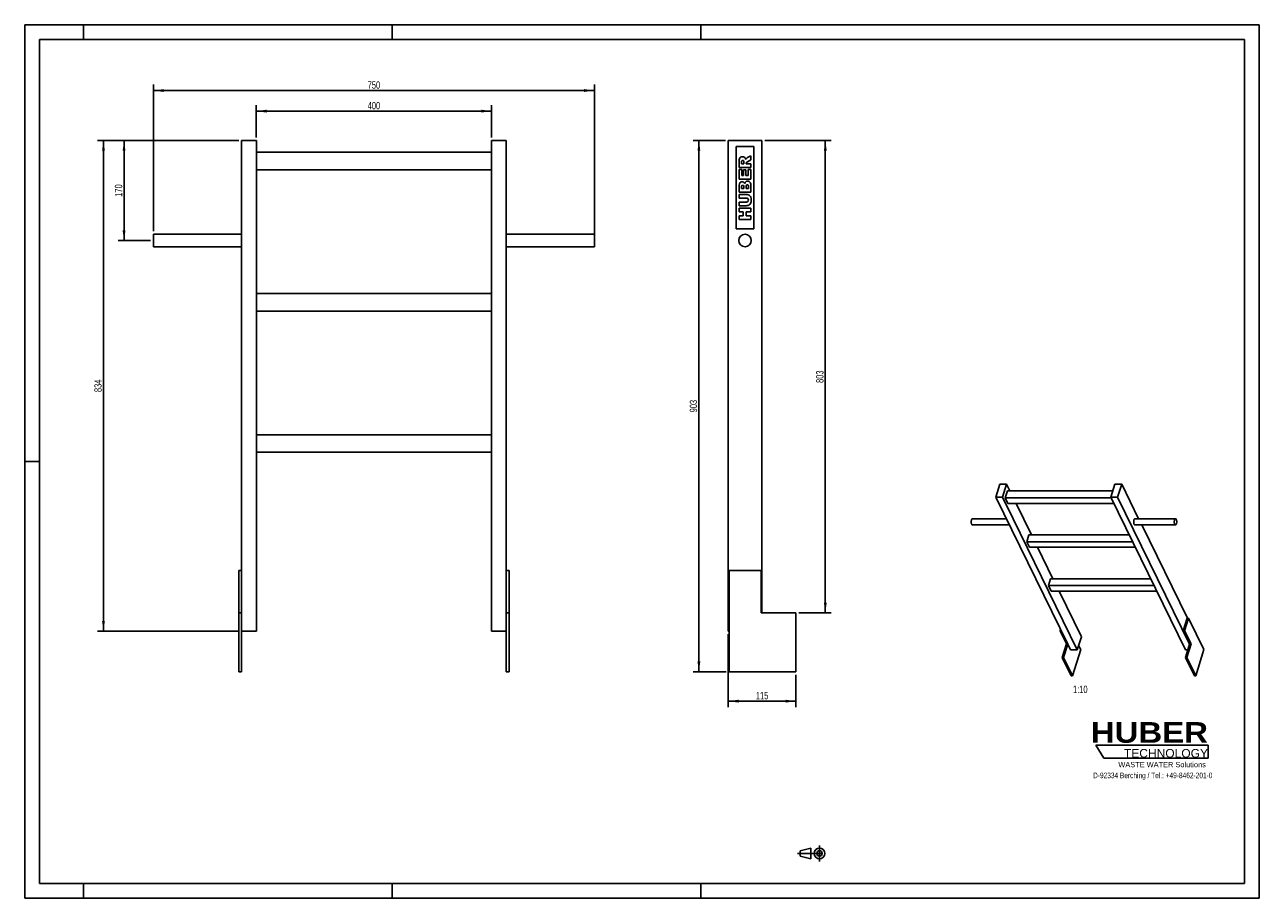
# Model space of a CAD drawing. Header units: millimetres. Extents: x 0 to 2100, y 0 to 1485.
import ezdxf

# ---------------------------------------------------------------- set-up
doc = ezdxf.new("R2010")
doc.units = ezdxf.units.MM
doc.header["$LTSCALE"] = 115.5
doc.linetypes.add('CENTER', pattern=[0.6, 0.375, -0.075, 0.075, -0.075])
doc.layers.get('0').update_dxf_attribs({"linetype": 'CONTINUOUS'})
for name, color, linetype in [('005_AXIS', 7, 'CONTINUOUS'), ('007_CURVES', 7, 'CONTINUOUS'), ('050_DIMENSIONING', 7, 'CONTINUOUS'), ('053_NOTES', 7, 'CONTINUOUS'), ('HUBER_Logo_BL0', 7, 'CONTINUOUS')]:
    doc.layers.add(name, color=color, linetype=linetype)
doc.styles.get("Standard").update_dxf_attribs({"font": 'txt', "width": 0.7})
doc.styles.add('TEXTSTYLE_2', font='ariblk.ttf')
doc.styles.add('TEXTSTYLE_3', font='arial.ttf')
doc.dimstyles.new('DIMSTYLE_1', dxfattribs={"dimtxt": 12.5, "dimasz": 17.5, "dimexe": 2, "dimexo": 1, "dimtad": 1, "dimdec": 1, "dimtxsty": 'STANDARD', "dimblk": '_FILLED', "dimblk1": '_FILLED', "dimblk2": '_FILLED', "dimcen": 0.09, "dimazin": 2, "dimtp": 0.5, "dimtm": 0.5, "dimtfac": 1, "dimtdec": 1, "dimtofl": 0, "dimtmove": 0, "dimatfit": 3, "dimldrblk": '_FILLED', "dimfxl": 1, "dimtolj": 1, "dimarcsym": 0})
doc.dimstyles.new('DIMSTYLE_2', dxfattribs={"dimtxt": 12.5, "dimasz": 17.5, "dimexe": 2, "dimexo": 1, "dimtad": 1, "dimdec": 1, "dimtxsty": 'STANDARD', "dimblk": '_FILLED', "dimblk1": '_FILLED', "dimblk2": '_FILLED', "dimcen": 0.09, "dimazin": 2, "dimtp": 0.8, "dimtm": 0.8, "dimtfac": 1, "dimtdec": 1, "dimtofl": 0, "dimtmove": 0, "dimatfit": 3, "dimldrblk": '_FILLED', "dimfxl": 1, "dimtolj": 1, "dimarcsym": 0})
doc.dimstyles.new('DIMSTYLE_3', dxfattribs={"dimtxt": 12.5, "dimasz": 17.5, "dimexe": 2, "dimexo": 1, "dimtad": 1, "dimtxsty": 'STANDARD', "dimblk": '_FILLED', "dimblk1": '_FILLED', "dimblk2": '_FILLED', "dimcen": 0.09, "dimazin": 2, "dimtp": 0.3, "dimtm": 0.3, "dimtfac": 1, "dimtofl": 0, "dimtmove": 0, "dimatfit": 3, "dimldrblk": '_FILLED', "dimfxl": 1, "dimtolj": 1, "dimarcsym": 0})
doc.dimstyles.new('DIMSTYLE_4', dxfattribs={"dimtxt": 12.5, "dimasz": 17.5, "dimexe": 2, "dimexo": 1, "dimtad": 1, "dimtxsty": 'STANDARD', "dimblk": '_FILLED', "dimblk1": '_FILLED', "dimblk2": '_FILLED', "dimcen": 0.09, "dimazin": 2, "dimtp": 0.5, "dimtm": 0.5, "dimtfac": 1, "dimtofl": 0, "dimtmove": 0, "dimatfit": 3, "dimldrblk": '_FILLED', "dimfxl": 1, "dimtolj": 1, "dimarcsym": 0})
doc.dimstyles.new('DIMSTYLE_5', dxfattribs={"dimtxt": 12.5, "dimasz": 17.5, "dimexe": 2, "dimexo": 1, "dimtad": 1, "dimtxsty": 'STANDARD', "dimblk": '_FILLED', "dimblk1": '_FILLED', "dimblk2": '_FILLED', "dimcen": 0.09, "dimazin": 2, "dimtp": 0.8, "dimtm": 0.8, "dimtfac": 1, "dimtofl": 0, "dimtmove": 0, "dimatfit": 3, "dimldrblk": '_FILLED', "dimfxl": 1, "dimtolj": 1, "dimarcsym": 0})

# ---------------------------------------------------------------- blocks, each defined once
blk = doc.blocks.new('HUBER_LOGO_BL0', base_point=(1918.7, 251.9))
at = {"layer": 'HUBER_Logo_BL0', "color": 5, "linetype": 'CONTINUOUS'}
for p, q in [((2013.2, 260.5), (1822, 260.5)), ((1822, 260.5), (1835.5, 238)), ((2013.2, 260.5), (2013.2, 238)), ((1835.5, 238), (2013.2, 238))]:
    blk.add_line(p, q, dxfattribs=at)
at = {"layer": 'HUBER_Logo_BL0', "color": 2, "linetype": 'CONTINUOUS', "attachment_point": 3, "line_spacing_factor": 0.78}
for s, insert, char_height, width, style in [('HUBER\\P\\fArial;\\H14.625;TECHNOLOGY ', (2012.7, 299.5), 35.1, 193.836, 'TEXTSTYLE_2'), ('WASTE WATER Solutions', (2009, 231.8), 9, 148.517, 'TEXTSTYLE_3')]:
    blk.add_mtext(s, dxfattribs=dict(at, insert=insert, char_height=char_height, width=width, style=style))
at = {"layer": 'HUBER_Logo_BL0', "color": 2, "linetype": 'CONTINUOUS', "insert": (1918.7, 213.7), "char_height": 9.5, "width": 405.446, "attachment_point": 2, "line_spacing_factor": 0.96}
blk.add_mtext('D-92334 Berching / Tel.: +49-8462-201-0', dxfattribs=at)
blk = doc.blocks.new('_FILLED')
at = {"color": 0, "linetype": 'BYBLOCK'}
blk.add_solid([(0, 0), (-1, 0.14), (-1, -0.14)], dxfattribs=at)
blk = doc.blocks.new('*D0')
at = {"layer": '050_DIMENSIONING', "color": 2, "linetype": 'CONTINUOUS'}
for p, q in [((394, 1293.1), (394, 1348.1)), ((794, 1293.1), (794, 1348.1)), ((394, 1338.1), (594, 1338.1)), ((794, 1338.1), (594, 1338.1))]:
    blk.add_line(p, q, dxfattribs=at)
at = {"layer": '050_DIMENSIONING', "color": 2, "linetype": 'CONTINUOUS', "xscale": 17.5, "yscale": 17.5, "zscale": 17.5, "rotation": 180}
blk.add_blockref('_FILLED', (394, 1338.1), dxfattribs=at)
at = {"layer": '050_DIMENSIONING', "color": 2, "linetype": 'CONTINUOUS', "xscale": 17.5, "yscale": 17.5, "zscale": 17.5}
blk.add_blockref('_FILLED', (794, 1338.1), dxfattribs=at)
at = {"layer": '050_DIMENSIONING', "color": 2, "linetype": 'CONTINUOUS', "insert": (594, 1353.7), "char_height": 12.5, "width": 44.196, "attachment_point": 2, "line_spacing_factor": 0.9}
blk.add_mtext('400', dxfattribs=at)
blk = doc.blocks.new('*D1')
at = {"layer": '050_DIMENSIONING', "color": 2, "linetype": 'CONTINUOUS'}
for p, q in [((219, 1133.8), (219, 1383.1)), ((219, 1373.1), (594, 1373.1)), ((969, 1373.1), (594, 1373.1)), ((969, 1123.1), (969, 1383.1))]:
    blk.add_line(p, q, dxfattribs=at)
at = {"layer": '050_DIMENSIONING', "color": 2, "linetype": 'CONTINUOUS', "xscale": 17.5, "yscale": 17.5, "zscale": 17.5, "rotation": 180}
blk.add_blockref('_FILLED', (219, 1373.1), dxfattribs=at)
at = {"layer": '050_DIMENSIONING', "color": 2, "linetype": 'CONTINUOUS', "xscale": 17.5, "yscale": 17.5, "zscale": 17.5}
blk.add_blockref('_FILLED', (969, 1373.1), dxfattribs=at)
at = {"layer": '050_DIMENSIONING', "color": 2, "linetype": 'CONTINUOUS', "insert": (594, 1388.7), "char_height": 12.5, "width": 42.857, "attachment_point": 2, "line_spacing_factor": 0.9}
blk.add_mtext('750', dxfattribs=at)
blk = doc.blocks.new('*D2')
at = {"layer": '050_DIMENSIONING', "color": 2, "linetype": 'CONTINUOUS'}
for p, q in [((1191.8, 1288.1), (1136.8, 1288.1)), ((1146.8, 1288.1), (1146.8, 836.6)), ((1146.8, 385.1), (1146.8, 836.6)), ((1193.3, 385.1), (1136.8, 385.1))]:
    blk.add_line(p, q, dxfattribs=at)
at = {"layer": '050_DIMENSIONING', "color": 2, "linetype": 'CONTINUOUS', "xscale": 17.5, "yscale": 17.5, "zscale": 17.5}
for p, rotation in [((1146.8, 1288.1), 90), ((1146.8, 385.1), 270)]:
    blk.add_blockref('_FILLED', p, dxfattribs=dict(at, rotation=rotation))
at = {"layer": '050_DIMENSIONING', "color": 2, "linetype": 'CONTINUOUS', "insert": (1131.2, 836.6), "char_height": 12.5, "width": 42.857, "attachment_point": 2, "rotation": 90, "line_spacing_factor": 0.9}
blk.add_mtext('903', dxfattribs=at)
blk = doc.blocks.new('*D3')
at = {"layer": '050_DIMENSIONING', "color": 2, "linetype": 'CONTINUOUS'}
for p, q in [((364, 1288.1), (124, 1288.1)), ((134, 1288.1), (134, 871.1)), ((134, 454.1), (134, 871.1)), ((364, 454.1), (124, 454.1))]:
    blk.add_line(p, q, dxfattribs=at)
at = {"layer": '050_DIMENSIONING', "color": 2, "linetype": 'CONTINUOUS', "xscale": 17.5, "yscale": 17.5, "zscale": 17.5}
for p, rotation in [((134, 1288.1), 90), ((134, 454.1), 270)]:
    blk.add_blockref('_FILLED', p, dxfattribs=dict(at, rotation=rotation))
at = {"layer": '050_DIMENSIONING', "color": 2, "linetype": 'CONTINUOUS', "insert": (118.4, 871.1), "char_height": 12.5, "width": 42.857, "attachment_point": 2, "rotation": 90, "line_spacing_factor": 0.9}
blk.add_mtext('834', dxfattribs=at)
blk = doc.blocks.new('*D4')
at = {"layer": '050_DIMENSIONING', "color": 2, "linetype": 'CONTINUOUS'}
for p, q in [((1196.8, 449.1), (1196.8, 325.1)), ((1311.8, 380.1), (1311.8, 325.1)), ((1196.8, 335.1), (1254.3, 335.1)), ((1311.8, 335.1), (1254.3, 335.1))]:
    blk.add_line(p, q, dxfattribs=at)
at = {"layer": '050_DIMENSIONING', "color": 2, "linetype": 'CONTINUOUS', "xscale": 17.5, "yscale": 17.5, "zscale": 17.5, "rotation": 180}
blk.add_blockref('_FILLED', (1196.8, 335.1), dxfattribs=at)
at = {"layer": '050_DIMENSIONING', "color": 2, "linetype": 'CONTINUOUS', "xscale": 17.5, "yscale": 17.5, "zscale": 17.5}
blk.add_blockref('_FILLED', (1311.8, 335.1), dxfattribs=at)
at = {"layer": '050_DIMENSIONING', "color": 2, "linetype": 'CONTINUOUS', "insert": (1254.3, 350.7), "char_height": 12.5, "width": 34.821, "attachment_point": 2, "line_spacing_factor": 0.9}
blk.add_mtext('115', dxfattribs=at)
blk = doc.blocks.new('*D5')
at = {"layer": '050_DIMENSIONING', "color": 2, "linetype": 'CONTINUOUS'}
for p, q in [((364, 1288.1), (159, 1288.1)), ((169, 1288.1), (169, 1203.1)), ((169, 1118.1), (169, 1203.1)), ((214, 1118.1), (159, 1118.1))]:
    blk.add_line(p, q, dxfattribs=at)
at = {"layer": '050_DIMENSIONING', "color": 2, "linetype": 'CONTINUOUS', "xscale": 17.5, "yscale": 17.5, "zscale": 17.5}
for p, rotation in [((169, 1288.1), 90), ((169, 1118.1), 270)]:
    blk.add_blockref('_FILLED', p, dxfattribs=dict(at, rotation=rotation))
at = {"layer": '050_DIMENSIONING', "color": 2, "linetype": 'CONTINUOUS', "insert": (153.4, 1203.1), "char_height": 12.5, "width": 40.179, "attachment_point": 2, "rotation": 90, "line_spacing_factor": 0.9}
blk.add_mtext('170', dxfattribs=at)
blk = doc.blocks.new('*D6')
at = {"layer": '050_DIMENSIONING', "color": 2, "linetype": 'CONTINUOUS'}
for p, q in [((1258.8, 1288.1), (1371.8, 1288.1)), ((1361.8, 1288.1), (1361.8, 886.6)), ((1361.8, 485.1), (1361.8, 886.6)), ((1316.8, 485.1), (1371.8, 485.1))]:
    blk.add_line(p, q, dxfattribs=at)
at = {"layer": '050_DIMENSIONING', "color": 2, "linetype": 'CONTINUOUS', "xscale": 17.5, "yscale": 17.5, "zscale": 17.5}
for p, rotation in [((1361.8, 1288.1), 90), ((1361.8, 485.1), 270)]:
    blk.add_blockref('_FILLED', p, dxfattribs=dict(at, rotation=rotation))
at = {"layer": '050_DIMENSIONING', "color": 2, "linetype": 'CONTINUOUS', "insert": (1346.2, 886.6), "char_height": 12.5, "width": 42.857, "attachment_point": 2, "rotation": 90, "line_spacing_factor": 0.9}
blk.add_mtext('803', dxfattribs=at)
blk = doc.blocks.new('PROJEKTIONSMETHODE_1_BL1', base_point=(1340, 76.3))
at = {"color": 2, "linetype": 'CONTINUOUS'}
for p, q in [((1318.9, 80.8), (1337.3, 85.4)), ((1337.3, 67.1), (1337.3, 85.4)), ((1318.9, 71.7), (1318.9, 80.8)), ((1318.9, 71.7), (1337.3, 67.1))]:
    blk.add_line(p, q, dxfattribs=at)
at = {"color": 2, "linetype": 'CENTER'}
for p, q in [((1351.9, 90), (1351.9, 62.5)), ((1314.3, 76.3), (1365.7, 76.3))]:
    blk.add_line(p, q, dxfattribs=at)
at = {"color": 2, "linetype": 'CONTINUOUS'}
for radius in [9.17, 4.58]:
    blk.add_circle((1351.9, 76.3), radius, dxfattribs=at)

msp = doc.modelspace()

# ---------------------------------------------------------------- linework, layer by layer
at = {"color": 7, "linetype": 'CONTINUOUS'}
for p, q in [((0, 1485), (2100, 1485)), ((0, 0), (0, 1485)), ((2100, 0), (2100, 1485)), ((369.014, 1288.112), (394.014, 1288.112)), ((369.014, 485.112), (369.014, 1288.112)), ((394.014, 1288.112), (394.014, 454.112)), ((794.014, 1288.112), (819.014, 1288.112)), ((794.014, 1288.112), (794.014, 454.112)), ((819.014, 485.112), (819.014, 1288.112)), ((1196.804, 1288.112), (1253.804, 1288.112)), ((1196.804, 1288.112), (1196.804, 454.112)), ((1253.804, 485.112), (1253.804, 1288.112)), ((394.014, 1268.112), (794.014, 1268.112)), ((794.014, 1238.112), (394.014, 1238.112)), ((394.014, 1028.112), (794.014, 1028.112)), ((794.014, 998.112), (394.014, 998.112)), ((394.014, 788.112), (794.014, 788.112)), ((794.014, 758.112), (394.014, 758.112)), ((1658.656, 703.914), (1651.757, 681.589)), ((1670.169, 703.914), (1658.656, 703.914)), ((1663.27, 681.589), (1670.169, 703.914)), ((1670.169, 703.914), (1675.814, 692.41)), ((1854.381, 703.914), (1847.482, 681.589)), ((1865.895, 703.914), (1854.381, 703.914)), ((1858.996, 681.589), (1865.895, 703.914)), ((1865.895, 703.914), (1894.688, 645.24)), ((1774.231, 432.013), (1651.757, 681.589)), ((1651.757, 681.589), (1663.27, 681.589)), ((1663.27, 681.589), (1681.113, 645.229)), ((1671.586, 692.41), (1667.955, 680.66)), ((1667.955, 680.66), (1672.53, 671.336)), ((1667.955, 680.66), (1847.938, 680.66)), ((1671.586, 692.41), (1850.826, 692.41)), ((1847.482, 681.589), (1974.685, 422.378)), ((1847.482, 681.589), (1858.996, 681.589)), ((1981.47, 432.013), (1858.996, 681.589)), ((1852.514, 671.336), (1672.53, 671.336)), ((1686.156, 671.336), (1712.419, 617.817)), ((1681.113, 645.229), (1790.473, 422.378)), ((1899.914, 634.59), (1977.676, 476.128)), ((1704.56, 606.067), (1708.191, 617.817)), ((1708.191, 617.817), (1878.777, 617.817)), ((1704.56, 606.067), (1709.135, 596.743)), ((1704.56, 606.067), (1884.543, 606.067)), ((1889.119, 596.743), (1709.135, 596.743)), ((1722.761, 596.743), (1749.024, 543.224)), ((369.014, 557.112), (364.014, 557.112)), ((364.014, 557.112), (364.014, 485.112)), ((824.014, 557.112), (819.014, 557.112)), ((824.014, 557.112), (824.014, 485.112)), ((1198.304, 557.112), (1252.804, 557.112)), ((1252.804, 557.112), (1252.804, 485.112)), ((1741.165, 531.474), (1744.796, 543.224)), ((1741.165, 531.474), (1921.148, 531.474)), ((1741.165, 531.474), (1745.74, 522.15)), ((1744.796, 543.224), (1915.382, 543.224)), ((1925.724, 522.15), (1745.74, 522.15)), ((1759.366, 522.15), (1797.372, 444.702)), ((364.014, 485.112), (369.014, 485.112)), ((364.014, 485.112), (364.014, 385.112)), ((369.014, 385.112), (369.014, 485.112)), ((819.014, 485.112), (824.014, 485.112)), ((819.014, 485.112), (819.014, 385.112)), ((824.014, 385.112), (824.014, 485.112)), ((1311.804, 485.112), (1252.804, 485.112)), ((1311.804, 485.112), (1311.804, 385.112)), ((1970.61, 454.782), (1977.206, 476.128)), ((1979.508, 476.128), (1972.912, 454.782)), ((1979.508, 476.128), (1977.206, 476.128)), ((394.014, 454.112), (369.014, 454.112)), ((819.014, 454.112), (794.014, 454.112)), ((1196.804, 454.112), (1198.304, 454.112)), ((1761.837, 457.27), (1761.068, 454.782)), ((1761.068, 454.782), (1772.05, 432.404)), ((1763.058, 454.782), (1761.068, 454.782)), ((1790.473, 422.378), (1797.372, 444.702)), ((1972.912, 454.782), (1970.61, 454.782)), ((1970.61, 454.782), (1981.591, 432.404)), ((1972.912, 454.782), (1983.894, 432.404)), ((1764.909, 409.296), (1772.05, 432.404)), ((1767.211, 409.296), (1774.231, 432.013)), ((1772.05, 432.404), (1774.039, 432.404)), ((1774.231, 432.013), (1778.959, 422.378)), ((1790.473, 422.378), (1778.959, 422.378)), ((1796.201, 422.669), (1792.741, 429.719)), ((1974.45, 409.296), (1981.47, 432.013)), ((1978.493, 422.378), (1974.685, 422.378)), ((1976.753, 409.296), (1983.894, 432.404)), ((1981.591, 432.404), (1981.47, 432.013)), ((1981.591, 432.404), (1983.894, 432.404)), ((1764.909, 409.296), (1780.161, 378.216)), ((1764.909, 409.296), (1767.211, 409.296)), ((1782.463, 378.216), (1767.211, 409.296)), ((1974.45, 409.296), (1989.702, 378.216)), ((1974.45, 409.296), (1976.753, 409.296)), ((1992.005, 378.216), (1976.753, 409.296)), ((0, 0), (2100, 0))]:
    msp.add_line(p, q, dxfattribs=at)
at = {"color": 3, "linetype": 'CONTINUOUS'}
for p, q in [((0, 1485), (0, 0)), ((2100, 1485), (0, 1485)), ((100, 1485), (100, 1460)), ((625, 1485), (625, 1460)), ((1150, 1485), (1150, 1460)), ((2100, 1485), (2100, 0)), ((0, 742.5), (25, 742.5)), ((100, 0), (100, 25)), ((625, 0), (625, 25)), ((1150, 0), (1150, 25)), ((2100, 0), (0, 0))]:
    msp.add_line(p, q, dxfattribs=at)
at = {"color": 5, "linetype": 'CONTINUOUS'}
for p, q in [((25, 1460), (25, 25)), ((2075, 1460), (25, 1460)), ((2075, 25), (2075, 1460)), ((25, 25), (2075, 25))]:
    msp.add_line(p, q, dxfattribs=at)
at = {"layer": '005_AXIS', "color": 7, "linetype": 'CONTINUOUS'}
for p, q in [((219.014, 1118.112), (219.014, 1128.762)), ((369.014, 1128.762), (219.014, 1128.762)), ((219.014, 1107.462), (219.014, 1118.112)), ((819.014, 1128.762), (969.014, 1128.762)), ((969.014, 1128.762), (969.014, 1118.112)), ((969.014, 1118.112), (969.014, 1107.462)), ((369.014, 1107.462), (219.014, 1107.462)), ((819.014, 1107.462), (969.014, 1107.462)), ((1669.595, 645.24), (1612.055, 645.24)), ((1674.821, 634.59), (1612.055, 634.59)), ((1888.374, 645.24), (1957.453, 645.24)), ((1888.374, 634.59), (1957.453, 634.59)), ((1198.304, 557.112), (1198.304, 385.112)), ((2005.742, 422.669), (1979.508, 476.128)), ((1796.201, 422.669), (1782.463, 378.216)), ((2005.742, 422.669), (1992.005, 378.216)), ((364.014, 385.112), (369.014, 385.112)), ((819.014, 385.112), (824.014, 385.112)), ((1198.304, 385.112), (1311.804, 385.112)), ((1780.161, 378.216), (1782.463, 378.216)), ((1989.702, 378.216), (1992.005, 378.216))]:
    msp.add_line(p, q, dxfattribs=at)
for start, end in [(0, 180), (180, 360)]:
    msp.add_arc((1225.304, 1118.112), 10.65, start, end, dxfattribs=at)
for points, knots in [([(1610.766, 635.743), (1610.579, 636.126), (1610.28, 637.014), (1610.027, 638.467), (1609.951, 640.052), (1610.059, 641.626), (1610.339, 643.042), (1610.716, 644.054), (1611.102, 644.667), (1611.397, 644.987), (1611.716, 645.19), (1611.947, 645.24), (1612.055, 645.24)], [0, 0, 0, 0, 0.12346891, 0.26911552, 0.42616207, 0.58211514, 0.72463756, 0.84346087, 0.89210784, 0.93346397, 0.96860665, 1, 1, 1, 1]), ([(1612.055, 634.59), (1611.937, 634.59), (1611.683, 634.649), (1611.34, 634.89), (1611.025, 635.265), (1610.85, 635.572), (1610.766, 635.743)], [0, 0, 0, 0, 0.19544256, 0.4179159, 0.68405264, 1, 1, 1, 1]), ([(1888.374, 645.24), (1888.265, 645.24), (1888.034, 645.19), (1887.716, 644.987), (1887.42, 644.667), (1887.034, 644.054), (1886.658, 643.042), (1886.377, 641.626), (1886.269, 640.052), (1886.346, 638.467), (1886.598, 637.014), (1886.897, 636.126), (1887.085, 635.743)], [0, 0, 0, 0, 0.03139335, 0.06653602, 0.10789214, 0.15653911, 0.27536243, 0.41788485, 0.57383792, 0.73088448, 0.87653108, 1, 1, 1, 1]), ([(1887.085, 635.743), (1887.169, 635.572), (1887.343, 635.265), (1887.658, 634.89), (1888.001, 634.649), (1888.256, 634.59), (1888.374, 634.59)], [0, 0, 0, 0, 0.31594734, 0.58208415, 0.80455751, 1, 1, 1, 1]), ([(1957.453, 645.24), (1957.345, 645.24), (1957.113, 645.19), (1956.795, 644.987), (1956.5, 644.667), (1956.114, 644.054), (1955.737, 643.042), (1955.456, 641.626), (1955.349, 640.052), (1955.425, 638.467), (1955.678, 637.014), (1955.976, 636.126), (1956.164, 635.743)], [0, 0, 0, 0, 0.03139336, 0.06653603, 0.10789216, 0.15653912, 0.27536241, 0.41788484, 0.57383792, 0.73088448, 0.87653108, 1, 1, 1, 1]), ([(1956.164, 635.743), (1956.248, 635.572), (1956.423, 635.265), (1956.738, 634.89), (1957.081, 634.649), (1957.335, 634.59), (1957.453, 634.59)], [0, 0, 0, 0, 0.31594734, 0.58208411, 0.80455748, 1, 1, 1, 1]), ([(1958.742, 644.086), (1958.658, 644.257), (1958.484, 644.564), (1958.169, 644.939), (1957.826, 645.18), (1957.571, 645.24), (1957.453, 645.24)], [0, 0, 0, 0, 0.31594734, 0.58208411, 0.80455748, 1, 1, 1, 1]), ([(1957.453, 634.59), (1957.562, 634.59), (1957.793, 634.639), (1958.111, 634.842), (1958.407, 635.162), (1958.793, 635.775), (1959.169, 636.787), (1959.45, 638.203), (1959.558, 639.777), (1959.481, 641.362), (1959.229, 642.815), (1958.93, 643.703), (1958.742, 644.086)], [0, 0, 0, 0, 0.03139336, 0.06653603, 0.10789216, 0.15653912, 0.27536241, 0.41788484, 0.57383792, 0.73088448, 0.87653108, 1, 1, 1, 1])]:
    msp.add_open_spline(points, degree=3, knots=knots, dxfattribs=at)
at = {"layer": '007_CURVES', "color": 4, "linetype": 'CONTINUOUS'}
for p, q in [((1240.304, 1278.112), (1210.304, 1278.112)), ((1210.304, 1278.112), (1210.304, 1138.112)), ((1235.304, 1262.205), (1229.52, 1259.204)), ((1235.304, 1255.22), (1235.304, 1262.205)), ((1240.304, 1138.112), (1240.304, 1278.112)), ((1215.304, 1252.832), (1215.304, 1242.532)), ((1215.304, 1242.532), (1235.304, 1242.532)), ((1219.342, 1248.74), (1219.342, 1251.455)), ((1223.408, 1248.74), (1219.342, 1248.74)), ((1223.408, 1251.345), (1223.408, 1248.74)), ((1227.187, 1248.74), (1227.187, 1249.285)), ((1235.304, 1248.74), (1227.187, 1248.74)), ((1229.192, 1251.918), (1235.304, 1255.22)), ((1235.304, 1239.122), (1230.775, 1239.122)), ((1230.775, 1239.122), (1230.775, 1228.453)), ((1235.304, 1242.532), (1235.304, 1248.74)), ((1235.304, 1222.259), (1235.304, 1239.122)), ((1219.574, 1238.822), (1215.304, 1238.822)), ((1215.304, 1238.822), (1215.304, 1222.259)), ((1215.304, 1222.259), (1235.304, 1222.259)), ((1219.574, 1228.453), (1219.574, 1238.822)), ((1222.753, 1228.453), (1219.574, 1228.453)), ((1226.832, 1238.071), (1222.753, 1238.071)), ((1222.753, 1238.071), (1222.753, 1228.453)), ((1226.832, 1228.453), (1226.832, 1238.071)), ((1230.775, 1228.453), (1226.832, 1228.453)), ((1215.304, 1212.123), (1215.304, 1200.554)), ((1215.304, 1200.554), (1235.304, 1200.554)), ((1219.356, 1206.789), (1219.356, 1209.517)), ((1223.149, 1206.789), (1219.356, 1206.789)), ((1223.149, 1209.476), (1223.149, 1206.789)), ((1226.955, 1206.789), (1226.955, 1209.927)), ((1231.007, 1206.789), (1226.955, 1206.789)), ((1231.007, 1209.94), (1231.007, 1206.789)), ((1235.304, 1200.554), (1235.304, 1211.223)), ((1227.228, 1196.448), (1215.304, 1196.448)), ((1215.304, 1196.448), (1215.304, 1190.281)), ((1215.304, 1190.281), (1227.514, 1190.281)), ((1227.514, 1183.446), (1215.304, 1183.446)), ((1215.304, 1183.446), (1215.304, 1177.28)), ((1215.304, 1177.28), (1227.228, 1177.28)), ((1235.304, 1173.16), (1215.304, 1173.16)), ((1215.304, 1173.16), (1215.304, 1166.953)), ((1215.304, 1166.953), (1222.303, 1166.953)), ((1222.303, 1160.199), (1215.304, 1160.199)), ((1215.304, 1160.199), (1215.304, 1154.019)), ((1222.303, 1166.953), (1222.303, 1160.199)), ((1227.214, 1160.199), (1227.214, 1166.953)), ((1227.214, 1166.953), (1235.304, 1166.953)), ((1235.304, 1160.199), (1227.214, 1160.199)), ((1235.304, 1166.953), (1235.304, 1173.16)), ((1235.304, 1154.019), (1235.304, 1160.199)), ((1210.304, 1138.112), (1240.304, 1138.112)), ((1215.304, 1154.019), (1235.304, 1154.019))]:
    msp.add_line(p, q, dxfattribs=at)
for points in [[(1217.627, 1259.649), (1218.51, 1260.268), (1219.588, 1260.581), (1220.857, 1260.581)], [(1220.857, 1260.581), (1221.975, 1260.581), (1222.93, 1260.336), (1223.738, 1259.863)], [(1215.304, 1252.832), (1215.304, 1254.742), (1215.468, 1256.202), (1215.795, 1257.212)], [(1215.795, 1257.212), (1216.123, 1258.221), (1216.737, 1259.026), (1217.627, 1259.649)], [(1219.865, 1253.757), (1219.52, 1253.351), (1219.342, 1252.573), (1219.342, 1251.455)], [(1221.348, 1254.374), (1220.707, 1254.374), (1220.215, 1254.169), (1219.865, 1253.757)], [(1222.51, 1253.982), (1222.18, 1254.238), (1221.784, 1254.374), (1221.348, 1254.374)], [(1223.144, 1252.985), (1223.053, 1253.392), (1222.848, 1253.719), (1222.51, 1253.982)], [(1223.408, 1251.345), (1223.408, 1251.618), (1223.326, 1252.164), (1223.144, 1252.985)], [(1223.738, 1259.863), (1224.54, 1259.395), (1225.195, 1258.74), (1225.696, 1257.913)], [(1225.696, 1257.913), (1226.013, 1257.389), (1226.273, 1256.666), (1226.477, 1255.738)], [(1226.477, 1255.738), (1226.737, 1256.475), (1226.982, 1257.021), (1227.224, 1257.351)], [(1227.661, 1250.792), (1227.35, 1250.35), (1227.187, 1249.845), (1227.187, 1249.285)], [(1227.224, 1257.351), (1227.391, 1257.58), (1227.732, 1257.908), (1228.279, 1258.343)], [(1229.192, 1251.918), (1228.403, 1251.492), (1227.896, 1251.127), (1227.661, 1250.792)], [(1228.279, 1258.343), (1228.81, 1258.767), (1229.219, 1259.053), (1229.52, 1259.204)], [(1216.737, 1216.557), (1217.692, 1217.594), (1218.878, 1218.112), (1220.284, 1218.112)], [(1220.284, 1218.112), (1221.471, 1218.112), (1222.48, 1217.744), (1223.328, 1217.01)], [(1224.663, 1214.852), (1225.018, 1216.284), (1225.604, 1217.335), (1226.45, 1218.017)], [(1226.45, 1218.017), (1227.296, 1218.699), (1228.346, 1219.04), (1229.615, 1219.04)], [(1229.615, 1219.04), (1230.652, 1219.04), (1231.593, 1218.794), (1232.411, 1218.315)], [(1232.411, 1218.315), (1233.244, 1217.826), (1233.899, 1217.171), (1234.378, 1216.339)], [(1215.304, 1212.123), (1215.304, 1214.047), (1215.782, 1215.52), (1216.737, 1216.557)], [(1219.847, 1211.482), (1219.52, 1211.1), (1219.356, 1210.445), (1219.356, 1209.517)], [(1221.211, 1212.055), (1220.638, 1212.055), (1220.174, 1211.864), (1219.847, 1211.482)], [(1222.657, 1211.482), (1222.33, 1211.864), (1221.839, 1212.055), (1221.211, 1212.055)], [(1223.149, 1209.476), (1223.149, 1210.431), (1222.985, 1211.1), (1222.657, 1211.482)], [(1223.328, 1217.01), (1223.899, 1216.516), (1224.335, 1215.793), (1224.663, 1214.852)], [(1227.501, 1212.191), (1227.146, 1211.755), (1226.955, 1211.004), (1226.955, 1209.927)], [(1228.919, 1212.846), (1228.333, 1212.846), (1227.855, 1212.628), (1227.501, 1212.191)], [(1230.447, 1212.191), (1230.065, 1212.628), (1229.561, 1212.846), (1228.919, 1212.846)], [(1231.007, 1209.94), (1231.007, 1211.004), (1230.829, 1211.755), (1230.447, 1212.191)], [(1234.378, 1216.339), (1234.677, 1215.82), (1234.895, 1215.029), (1235.035, 1213.993)], [(1235.035, 1213.993), (1235.222, 1212.601), (1235.304, 1211.673), (1235.304, 1211.223)], [(1227.228, 1196.448), (1228.415, 1196.448), (1229.52, 1196.257), (1230.57, 1195.888)], [(1230.612, 1177.851), (1229.329, 1177.471), (1228.21, 1177.28), (1227.228, 1177.28)], [(1230.079, 1189.367), (1229.479, 1189.968), (1228.619, 1190.281), (1227.514, 1190.281)], [(1227.514, 1183.446), (1228.606, 1183.446), (1229.451, 1183.747), (1230.065, 1184.347)], [(1230.065, 1184.347), (1230.679, 1184.947), (1230.979, 1185.793), (1230.979, 1186.871)], [(1230.979, 1186.871), (1230.979, 1187.935), (1230.679, 1188.767), (1230.079, 1189.367)], [(1230.57, 1195.888), (1231.621, 1195.52), (1232.535, 1194.947), (1233.326, 1194.156)], [(1232.914, 1179.166), (1232.166, 1178.521), (1231.402, 1178.085), (1230.612, 1177.851)], [(1234.638, 1181.289), (1234.226, 1180.513), (1233.653, 1179.804), (1232.914, 1179.166)], [(1233.326, 1194.156), (1234.117, 1193.365), (1234.663, 1192.546), (1234.978, 1191.682)], [(1235.44, 1184.169), (1235.304, 1183.023), (1235.045, 1182.055), (1234.638, 1181.289)], [(1234.978, 1191.682), (1235.413, 1190.486), (1235.645, 1189.04), (1235.645, 1187.362)], [(1235.645, 1187.362), (1235.645, 1186.38), (1235.577, 1185.315), (1235.44, 1184.169)]]:
    msp.add_open_spline(points, degree=3, dxfattribs=at)

# ---------------------------------------------------------------- block references
at = {"color": 2, "linetype": 'CONTINUOUS'}
msp.add_blockref('PROJEKTIONSMETHODE_1_BL1', (1340, 76.25), dxfattribs=at)
at = {"layer": 'HUBER_Logo_BL0'}
msp.add_blockref('HUBER_LOGO_BL0', (1918.749, 251.871), dxfattribs=at)

# ---------------------------------------------------------------- texts
at = {"layer": '053_NOTES', "color": 2, "linetype": 'CONTINUOUS', "insert": (1807.862, 361.466), "char_height": 12.5, "width": 42.85714, "attachment_point": 3, "line_spacing_factor": 0.9}
msp.add_mtext('1:10', dxfattribs=at)

# ---------------------------------------------------------------- dimensions: what is measured, and where the dimension line sits
at = {"layer": '050_DIMENSIONING', "color": 2, "linetype": 'CONTINUOUS'}
for base, p1, p2, dimstyle, picture, middle in [((969.014, 1373.112), (219.014, 1132.762), (969.014, 1122.112), 'DIMSTYLE_2', '*D1', (592.229, 1373.112)), ((794.014, 1338.112), (394.014, 1292.112), (794.014, 1292.112), 'DIMSTYLE_1', '*D0', (592.229, 1338.112))]:
    dim = msp.add_linear_dim(base=base, p1=p1, p2=p2, dimstyle=dimstyle, dxfattribs=at)
    dim.commit()
    dim.dimension.update_dxf_attribs({"geometry": picture, "text_midpoint": middle, "dimtype": 160})
for base, p1, p2, angle, dimstyle, picture, middle in [((134.014, 1288.112), (365.014, 454.112), (365.014, 1288.112), 90, 'DIMSTYLE_2', '*D3', (134.014, 869.326)), ((169.014, 1118.112), (365.014, 1288.112), (215.014, 1118.112), 270, 'DIMSTYLE_4', '*D5', (169.014, 1201.326)), ((1146.804, 385.112), (1192.804, 1288.112), (1194.304, 385.112), 270, 'DIMSTYLE_2', '*D2', (1146.804, 834.826)), ((1361.804, 485.112), (1257.804, 1288.112), (1315.804, 485.112), 270, 'DIMSTYLE_5', '*D6', (1361.804, 884.826)), ((1196.804, 335.112), (1311.804, 381.112), (1196.804, 450.112), 180, 'DIMSTYLE_3', '*D4', (1252.518, 335.112))]:
    dim = msp.add_linear_dim(base=base, p1=p1, p2=p2, angle=angle, dimstyle=dimstyle, dxfattribs=at)
    dim.commit()
    dim.dimension.update_dxf_attribs({"geometry": picture, "text_midpoint": middle, "dimtype": 160})

doc.saveas('drawing.dxf')
